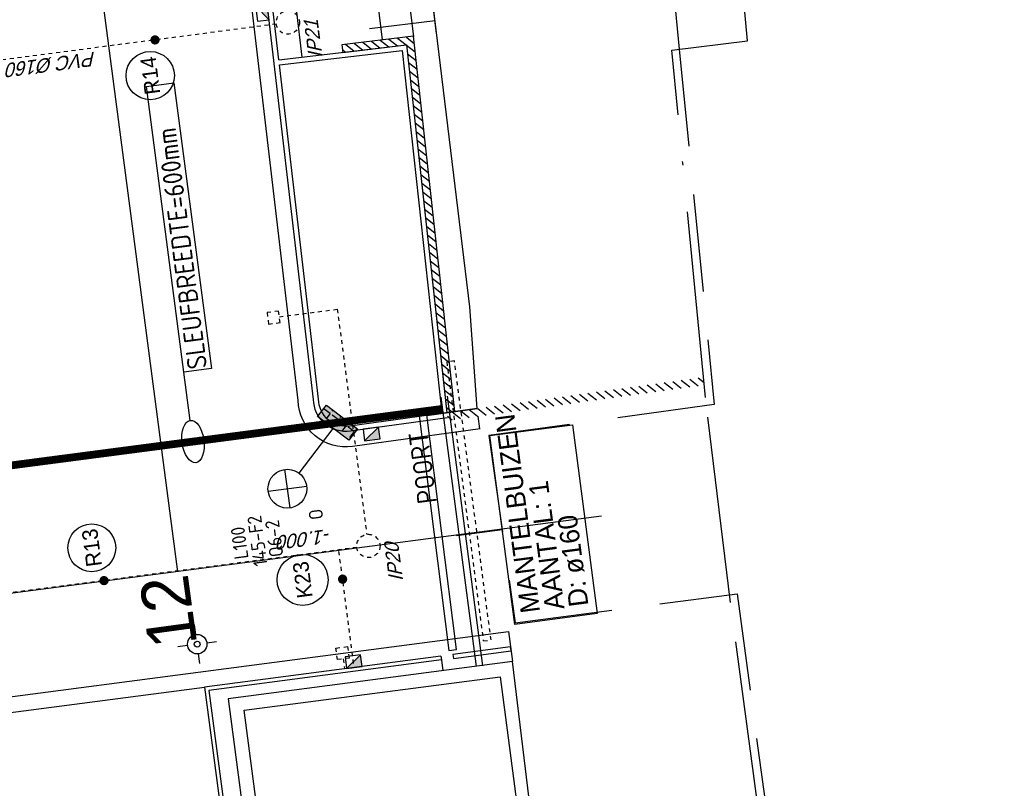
# Model space of a CAD drawing. Header units: metres. Extents: x 118052 to 118564, y 454784 to 455719.
# Tile 31 of 160: x 118278 to 118304, y 455204 to 455224. Entities that reach past the tile are written whole.
import ezdxf
from ezdxf.enums import TextEntityAlignment as Align

# ---------------------------------------------------------------- set-up
doc = ezdxf.new("R2010")
doc.units = ezdxf.units.M
doc.header["$LTSCALE"] = 0.5
for name, pattern in [('ACAD_ISO10W100', [18, 12, -3, 0, -3]), ('DASHED', [19.049999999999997, 12.7, -6.35]), ('DASHED2', [0.375, 0.25, -0.125]), ('Tauw_HIDDEN3', [2.8, 2, -0.8]), ('Tauw_L_Center2', [6.4990000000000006, 4, -0.833, 0.833, -0.833])]:
    doc.linetypes.add(name, pattern=pattern)
for name, color, linetype in [('_damwand', 1, 'Continuous'), ('_gebouwen', 7, 'Continuous'), ('_molgoot', 7, 'Continuous'), ('_ob10', 7, 'Continuous'), ('_straatkolk', 7, 'Continuous'), ('_tb13', 7, 'Continuous'), ('_verharding', 7, 'Continuous'), ('BHV plan', 7, 'Continuous'), ('BL00_WERKGRENS', 5, 'DASHED2'), ('EL6312--', 6, 'Continuous'), ('EL_N_A_EB00----REVISIE~-_-----', 1, 'Continuous'), ('GRAAFWERKZAAMHEDEN', 6, 'Continuous'), ('Grens', 1, 'ACAD_ISO10W100'), ('KABELLOOP', 6, 'Continuous'), ('Koningsstal VIEUWPORT', 254, 'Continuous'), ('M01', 6, 'Continuous'), ('OL24_TALUD', 252, 'Continuous'), ('ZU_N_-_AL999---LK_pvc125_sdr34__20_^200~M_-----', 7, 'Continuous'), ('ZU_N_-_AL999---LR_pvc160_sdr34__18_^200~-_-----', 7, 'Continuous'), ('ZU_N_-_AL999---LR_pvc160_sdr34__20_^200~M_-----', 7, 'Continuous'), ('ZU_N_-_AL999---LR_pvc200_sdr34__18_^200~N_-----', 7, 'Continuous'), ('ZU_N_-_AL999---LR_pvc200_sdr34__20_^200~M_-----', 7, 'Continuous'), ('ZU_N_-_AL999---SYM_HWAINSPECTIEPUT__18_^200~-_-----', 7, 'Continuous'), ('ZU_N_-_EL999---LK_pvc125_sdr34~H_-----', 2, 'Tauw_L_Center2'), ('ZU_N_-_EL999---LR_pvc160_sdr34~H_-----', 2, 'Tauw_L_Center2'), ('ZU_N_-_EL999---LR_pvc200_sdr34~H_-----', 2, 'Tauw_L_Center2'), ('ZU_N_-_EL999---SYM_HWAINSPECTIEPUT~-_002--', 2, 'Tauw_L_Center2'), ('ZU_N_-_EL999---SYM_STRAATKOLK~-_----c', 7, 'Tauw_L_Center2'), ('ZU_N_-_ML999---LK_pvc125_sdr34__20_^200~M_-----', 7, 'Continuous'), ('ZU_N_-_ML999---LR_pvc200_sdr34__20_^200~M_-----', 7, 'Continuous'), ('ZU_N_D_EVRH----POORT~-_009J-', 9, 'Tauw_HIDDEN3'), ('ZU_N_L_AV00----_Opsluitband_100x200__18_^200~-_-----', 253, 'Continuous')]:
    doc.layers.add(name, color=color, linetype=linetype)
doc.layers.add('_hekwerk', color=7, linetype='Continuous', lineweight=50)
doc.layers.add('K100', color=6, linetype='DASHED', lineweight=100)
doc.styles.add('BURO-018', font='Isocp.shx', dxfattribs={"height": 360})
doc.styles.add('BURO-025', font='Isocp.shx', dxfattribs={"height": 500})
doc.styles.add('TAUW-ISOCP', font='tcb_isocp.shx')
doc.styles.add('tcb_isocp', font='tcb_isocp.shx')
pattern_1 = [(141.6844038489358, (118285.5844273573, 455214.3319940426), (-0.0984238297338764, -0.1245564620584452), [])]

# ---------------------------------------------------------------- blocks, each defined once
blk = doc.blocks.new('*U9')
at = {"layer": '_straatkolk'}
blk.add_hatch(color=256, dxfattribs=at).paths.add_polyline_path([(0.1997073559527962, -0.1502915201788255), (0.1997073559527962, 0.1497084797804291), (-0.2002926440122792, -0.1502915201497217)])
blk.add_lwpolyline([(0.1997073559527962, -0.1502915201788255), (0.1997073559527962, 0.1497084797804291), (-0.2002926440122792, 0.1497084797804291), (-0.2002926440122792, -0.1502915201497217)], close=True, dxfattribs=at)
blk.add_lwpolyline([(-0.2002926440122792, -0.1502915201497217), (0.1997073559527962, 0.1497084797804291)], dxfattribs=at)
blk = doc.blocks.new('M01')
for points in [[(0, 0.5000000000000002), (0, 1)], [(-1, 0), (-0.5, 0)], [(0.5, 0), (1, 0)], [(0, -0.5000000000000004), (0, -1)]]:
    blk.add_lwpolyline(points)
for radius in [0.5, 0.15]:
    blk.add_circle((0, 0), radius)
blk = doc.blocks.new('E00525')
at = {"linetype": 'ByBlock'}
h = blk.add_hatch(dxfattribs=at)
h.set_pattern_fill('ANGLE', color=0, scale=0.18438609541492, style=0)
h.set_pattern_definition([(360, (-37.67331033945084, -34.01927211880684), (5.551115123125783e-17, 1.287936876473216), [0.9366813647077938, -0.3512555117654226]), (90, (-37.67331033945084, -34.01927211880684), (-1.287936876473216, 1.387778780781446e-16), [0.9366813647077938, -0.3512555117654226])])
edge = h.paths.add_edge_path()
edge.add_line((-2.522521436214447, 2.863310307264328), (2.522521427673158, 2.863310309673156))
edge.add_line((2.522521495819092, 2.863310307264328), (2.522521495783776, 1.000000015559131))
edge.add_line((2.522521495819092, 1.000000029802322), (-2.522521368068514, 1.000000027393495))
edge.add_line((-2.522521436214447, 1), (-2.522521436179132, 2.863310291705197))
h = blk.add_hatch(color=0, dxfattribs=at)
edge = h.paths.add_edge_path()
edge.add_line((-2.522521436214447, 2.863310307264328), (2.522521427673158, 2.863310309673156))
edge.add_line((2.522521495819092, 2.863310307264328), (2.522521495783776, 1.000000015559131))
edge.add_line((2.522521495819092, 1.000000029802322), (-2.522521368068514, 1.000000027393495))
edge.add_line((-2.522521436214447, 1), (-2.522521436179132, 2.863310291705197))
at = {"color": 0, "linetype": 'ByBlock'}
for p, q in [((-1.767766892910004, 14.38605433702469), (1.767767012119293, 10.85052046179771)), ((1.767766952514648, 14.38605433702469), (-1.767766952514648, 10.85052043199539)), ((5.960464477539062e-08, 10.0973382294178), (1.192092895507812e-07, 2.863310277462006))]:
    blk.add_line(p, q, dxfattribs=at)
blk.add_lwpolyline([(-2.522521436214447, 2.863310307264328), (2.522521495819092, 2.863310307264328), (2.522521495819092, 1.000000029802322), (-2.522521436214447, 1)], close=True, dxfattribs=at)
blk.add_circle((0, 12.61828738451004), 2.500000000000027, dxfattribs=at)
at = {"color": 0, "linetype": 'ByBlock', "style": 'BURO-018'}
for tag, p in [('E_GKAST', (5.960464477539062e-08, 20.61828738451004)), ('E_GROEP', (5.960464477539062e-08, 17.61828738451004)), ('E_SGROEP', (4.500000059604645, 17.61828738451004)), ('E_ARMCODE', (0, 12.61828738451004)), ('E_SLET', (4.500000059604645, 11.61828738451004))]:
    blk.add_attdef(tag, text='', height=1.8, dxfattribs=at).set_placement(p, align=Align.MIDDLE)
blk = doc.blocks.new('A$C051E189E')
at = {"layer": 'EL6312--'}
ref = blk.add_blockref('E00525', (12742.79491394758, -92159.91859996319), dxfattribs=dict(at, xscale=200, yscale=200, zscale=200, rotation=45.31206889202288))
ref.add_attrib('E_SGROEP', 'Q6-2', dxfattribs={"layer": '0', "color": 1, "linetype": 'ByBlock', "height": 360, "style": 'BURO-018'}).set_placement((9719.161192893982, -89880.66288164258), align=Align.MIDDLE)
ref.add_attrib('E_GKAST', 'L100', dxfattribs={"layer": '0', "color": 1, "linetype": 'ByBlock', "height": 360, "style": 'BURO-018'}).set_placement((9722.326311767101, -88979.99178874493), align=Align.MIDDLE)
ref.add_attrib('E_GROEP', '145-F2', dxfattribs={"layer": '0', "color": 1, "linetype": 'ByBlock', "height": 360, "style": 'BURO-018'}).set_placement((9715.825312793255, -89443.61111852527), align=Align.MIDDLE)
ref.add_attrib('E_SLET', 'O', dxfattribs={"layer": '0', "color": 1, "linetype": 'ByBlock', "height": 360, "style": 'BURO-018'}).set_placement((10196.95387291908, -91023.6606246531), align=Align.MIDDLE)
at = {"layer": 'K100', "color": 2, "style": 'BURO-025'}
blk.add_text('POORT', height=500, dxfattribs=at).set_placement((10097.83829933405, -94159.90334999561))
blk = doc.blocks.new('A$C6DFC50BF')
at = {"layer": 'GRAAFWERKZAAMHEDEN'}
for p, q in [((13017.18974155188, -88133.91456878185), (14270.83826082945, -88133.91456878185)), ((5772.434570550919, -94616.58284714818), (12772.43473500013, -94616.58284714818)), ((5772.434627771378, -94776.58284714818), (12772.43473494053, -94776.58284717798)), ((9175.02816605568, -95731.83696606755), (9175.028165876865, -94542.94922429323))]:
    blk.add_line(p, q, dxfattribs=at)
for points in [[(14270.83826082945, -88133.91456878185), (21694.02018880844, -88133.91456878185), (21694.02018880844, -88847.60564786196), (14270.83826082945, -88847.60564786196)], [(6721.595855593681, -95731.83696603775), (11628.46047639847, -95731.83696606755), (11628.46047633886, -97873.49270752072), (6721.595855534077, -97873.49270752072)]]:
    blk.add_lwpolyline(points, close=True, dxfattribs=at)
blk.add_ellipse((12467.74115282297, -88133.91456878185), major_axis=(549.4485887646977, 3.203271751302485e-09), ratio=0.5110715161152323, dxfattribs=at)
at = {"layer": 'KABELLOOP', "linetype": 'DASHED', "const_width": 200}
blk.add_lwpolyline([(12467.74115282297, -94597.11669272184), (12467.74115252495, -68829.90334999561), (16285.92845344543, -68836.26046454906)], dxfattribs=at)
at = {"layer": 'GRAAFWERKZAAMHEDEN', "color": 2, "style": 'BURO-025'}
blk.add_text('SLEUFBREEDTE=600mm', height=500, rotation=359.9837082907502, dxfattribs=at).set_placement((14304.87160933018, -88743.5701122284))
at = {"layer": 'GRAAFWERKZAAMHEDEN', "color": 2}
for s, p in [('MANTELBUIZEN', (6960.798111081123, -96423.63397589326)), ('AANTAL: 1', (6960.798111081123, -97056.7199448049)), ('D: ø160', (6960.798111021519, -97679.07813632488))]:
    blk.add_text(s, height=500, rotation=359.9837082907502, dxfattribs=at).set_placement(p)
blk = doc.blocks.new('Leidingen')
at = {"layer": 'ZU_N_-_AL999---LR_pvc160_sdr34__20_^200~M_-----', "flags": 128}
blk.add_lwpolyline([(-239377.8616077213, -28659.11885789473, 0, 0, 0), (-239262.0443851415, -28690.52540111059, 0, 91.82399999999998, 0), (-239270.8696576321, -28688.13222255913, 91.82399999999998, 169.728, 0), (-239295.9556678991, -28681.32956526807, 169.728, 221.712, 0), (-239333.5499384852, -28671.13500131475, 221.712, 240, 0), (-239377.8616077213, -28659.11885789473, 240, 221.712, 0), (-239422.1732772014, -28647.10271450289, 221.712, 169.728, 0), (-239459.7675475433, -28636.90815052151, 169.728, 91.82399999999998, 0), (-239484.8535579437, -28630.10549327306, 91.82399999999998, 0, 0), (-239493.6788302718, -28627.71231474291, 0, 0, 0), (-239377.8616077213, -28659.11885789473, 0, 0, 0), (-239672.1778250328, -28579.3081458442, 0, 0, 0)], format="xyseb", dxfattribs=at)
at = {"layer": 'ZU_N_-_AL999---LR_pvc160_sdr34__20_^200~M_-----'}
blk.add_circle((-240272.9721736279, -28416.38873493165), 622.4922359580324, dxfattribs=at)
at = {"layer": 'ZU_N_-_EL999---LK_pvc125_sdr34~H_-----'}
blk.add_lwpolyline([(-246864.3811520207, -30904.963668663), (-246864.381151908, -32408.97748887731), (-252714.3798938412, -32408.97748769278)], dxfattribs=at)
at = {"layer": 'ZU_N_-_EL999---LK_pvc125_sdr34~H_-----', "flags": 128}
blk.add_lwpolyline([(-255814.3811240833, -31390.78708231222), (-256064.3811240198, -31390.78708230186), (-256064.3811240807, -31640.7870823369), (-253014.3811246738, -31640.78708231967)], dxfattribs=at)
at = {"layer": 'ZU_N_-_EL999---LR_pvc160_sdr34~H_-----', "flags": 128}
blk.add_lwpolyline([(-239377.8616079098, -31805.58017804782), (-239377.8616076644, -3301.631572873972), (-240590.6117913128, -1201.086638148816), (-240590.6117911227, 798.9133618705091)], dxfattribs=at)
at = {"layer": 'ZU_N_-_EL999---LR_pvc200_sdr34~H_-----'}
for points in [[(-253014.3798937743, -32108.97748757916), (-253014.3369868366, 897.7337181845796)], [(-253014.3798937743, -32108.97748757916), (-253014.3798936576, -31640.78708231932)]]:
    blk.add_lwpolyline(points, dxfattribs=at)
at = {"layer": 'ZU_N_-_EL999---SYM_HWAINSPECTIEPUT~-_002--', "lineweight": -3}
for centre in [(-239377.8616077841, -32105.58017797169), (-253014.3798937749, -32408.97748760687)]:
    blk.add_circle(centre, 299.9999999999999, dxfattribs=at)
at = {"layer": 'ZU_N_-_EL999---SYM_STRAATKOLK~-_----c', "lineweight": -3}
for points in [[(-247014.381151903, -30904.96366869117), (-246714.3811519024, -30904.96366872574), (-246714.3811519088, -30604.96366863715), (-247014.3811520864, -30604.96366851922)], [(-255514.3811240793, -31540.78708236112), (-255814.3811240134, -31540.78708233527), (-255814.3811242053, -31240.78708234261), (-255514.3811239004, -31240.7870821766)]]:
    blk.add_lwpolyline(points, close=True, dxfattribs=at)
at = {"layer": 'ZU_N_-_ML999---LK_pvc125_sdr34__20_^200~M_-----', "flags": 128}
blk.add_lwpolyline([(-253777.0524751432, -31640.78708230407, 0, 0, 0), (-253790.7351598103, -31760.00446411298, 0, 91.82399999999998, 0), (-253789.6925392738, -31750.92009968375, 91.82399999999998, 169.728, 0), (-253786.7288697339, -31725.0976147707, 169.728, 221.712, 0), (-253782.2874703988, -31686.39965259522, 221.712, 240, 0), (-253777.0524751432, -31640.78708230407, 240, 221.712, 0), (-253771.8174800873, -31595.17451204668, 221.712, 169.728, 0), (-253767.3760805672, -31556.47654983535, 169.728, 91.82399999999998, 0), (-253764.412411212, -31530.65406489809, 91.82399999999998, 0, 0), (-253763.3697906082, -31521.56970035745, 0, 0, 0), (-253777.0524751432, -31640.78708230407, 0, 0, 0), (-253734.6439332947, -31271.2809900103, 0, 0, 0)], format="xyseb", dxfattribs=at)
at = {"layer": 'ZU_N_-_ML999---LK_pvc125_sdr34__20_^200~M_-----'}
blk.add_circle((-253659.7435634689, -30618.67324399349), 656.8918751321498, dxfattribs=at)
at = {"layer": 'ZU_N_-_ML999---LR_pvc200_sdr34__20_^200~M_-----', "flags": 128}
blk.add_lwpolyline([(-253014.3811244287, -25546.72367116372, 0, 0, 0), (-253131.3199787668, -25573.65514621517, 0, 91.82399999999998, 0), (-253122.4092380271, -25571.60296781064, 91.82399999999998, 169.728, 0), (-253097.0802821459, -25565.76961028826, 169.728, 221.712, 0), (-253059.1219300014, -25557.02765356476, 221.712, 240, 0), (-253014.3811244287, -25546.72367116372, 240, 221.712, 0), (-252969.6403186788, -25536.41968878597, 221.712, 169.728, 0), (-252931.681966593, -25527.6777319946, 169.728, 91.82399999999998, 0), (-252906.3530108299, -25521.84437445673, 91.82399999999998, 0, 0), (-252897.4422700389, -25519.79219611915, 0, 0, 0), (-253014.3811244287, -25546.72367116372, 0, 0, 0), (-252736.2918108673, -25482.6786155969, 0, 0, 0)], format="xyseb", dxfattribs=at)
at = {"layer": 'ZU_N_-_ML999---LR_pvc200_sdr34__20_^200~M_-----'}
blk.add_circle((-252136.0833386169, -25344.44825911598), 615.9203207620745, dxfattribs=at)
at = {"layer": 'ZU_N_D_EVRH----POORT~-_009J-', "flags": 128}
blk.add_lwpolyline([(-253215.0173200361, -34871.52727941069, 0, 144, 0), (-252927.0173200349, -34871.52727937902, 0, 0, 0), (-251367.4615552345, -34871.52727937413, 0, 0, 0)], format="xyseb", dxfattribs=at)
at = {"layer": 'ZU_N_D_EVRH----POORT~-_009J-'}
blk.add_lwpolyline([(-255821.6008021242, -35031.32717773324), (-255824.2627307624, -35225.20009440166), (-248576.95664559, -35225.20009442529), (-248576.9566455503, -35025.20009443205), (-255824.262730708, -35025.20009441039)], dxfattribs=at)
at = {"layer": 'ZU_N_L_AV00----_Opsluitband_100x200__18_^200~-_-----', "flags": 128}
blk.add_lwpolyline([(-241764.3811080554, -33366.93289560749, 0, 95.99999999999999, 0), (-241430.5210180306, -33366.93289557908, 0, 0, 0), (-237989.8198230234, -33366.93289555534, 0, 0, 0)], format="xyseb", dxfattribs=at)
at = {"layer": 'EL_N_A_EB00----REVISIE~-_-----'}
for name in ['A$C051E189E', 'A$C6DFC50BF']:
    blk.add_blockref(name, (-262229.9305388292, 59850.06411849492), dxfattribs=at)
at = {"layer": 'M01'}
ref = blk.add_blockref('M01', (-254949.9846067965, -27712.76698888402), dxfattribs=dict(at, xscale=499.99999999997, yscale=499.99999999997, zscale=499.99999999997, rotation=0.280337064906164))
ref.add_attrib('TAG', '12', (-254949.9846067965, -27712.76698888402), dxfattribs={"layer": '0', "color": 81, "height": 1250, "rotation": 0.280337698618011})
at = {"layer": 'ZU_N_-_AL999---LK_pvc125_sdr34__20_^200~M_-----', "style": 'tcb_isocp'}
blk.add_text('K23', height=399.9999999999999, dxfattribs=at).set_placement((-253659.7435634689, -30618.67324399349), align=Align.MIDDLE)
at = {"layer": 'ZU_N_-_AL999---LR_pvc160_sdr34__18_^200~-_-----', "style": 'TAUW-ISOCP', "oblique": 20.00023775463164}
blk.add_text('PVC %%129160', height=359.9999999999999, rotation=90, dxfattribs=at).set_placement((-239476.4363695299, -27097.83599168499))
at = {"layer": 'ZU_N_-_AL999---LR_pvc160_sdr34__20_^200~M_-----', "style": 'TAUW-ISOCP'}
blk.add_text('R14', height=399.9999999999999, dxfattribs=at).set_placement((-240272.9721736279, -28416.38873493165), align=Align.MIDDLE)
at = {"layer": 'ZU_N_-_AL999---LR_pvc200_sdr34__18_^200~N_-----', "style": 'tcb_isocp', "oblique": 20.00023775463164}
blk.add_text('-1.000', height=359.9999999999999, rotation=90, dxfattribs=at).set_placement((-252447.9007913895, -31498.87730462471))
at = {"layer": 'ZU_N_-_AL999---LR_pvc200_sdr34__20_^200~M_-----', "style": 'tcb_isocp'}
blk.add_text('R13', height=399.9999999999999, dxfattribs=at).set_placement((-252136.0833386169, -25344.44825911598), align=Align.MIDDLE)
at = {"layer": 'ZU_N_-_AL999---SYM_HWAINSPECTIEPUT__18_^200~-_-----', "style": 'tcb_isocp', "oblique": 20.00023775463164}
for s, p in [('IP21', (-240385.3754318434, -32877.94057908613)), ('IP20', (-254021.89371776, -33181.33788867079))]:
    blk.add_text(s, height=359.9999999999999, rotation=359.9836860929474, dxfattribs=at).set_placement(p)

msp = doc.modelspace()

# ---------------------------------------------------------------- hatches: boundary and pattern name
at = {"layer": '_damwand'}
h = msp.add_hatch(dxfattribs=at)
h.set_pattern_fill('ANSI31', color=42, scale=0.05, style=0)
h.set_pattern_definition(pattern_1)
h.paths.add_polyline_path([(118289.6074256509, 455214.0461265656), (118288.5478053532, 455223.6889758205), (118286.7084744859, 455223.4734116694), (118286.7317545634, 455223.2747711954), (118288.371006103, 455223.4668866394), (118289.4092396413, 455214.0186630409)])
h = msp.add_hatch(dxfattribs=at)
h.set_pattern_fill('ANSI31', color=0, scale=0.05, style=0)
h.set_pattern_definition(pattern_1)
h.paths.add_polyline_path([(118289.4093421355, 455214.0177303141), (118289.4325181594, 455213.8199776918), (118296.0186890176, 455214.7322225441), (118295.9992839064, 455214.9318750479)])

# ---------------------------------------------------------------- linework, layer by layer
msp.add_lwpolyline([(118289.6524060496, 455207.93219999), (118288.8825346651, 455214.0277997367), (118288.6839034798, 455214.0045207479), (118289.454, 455207.9069999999)], close=True)
for points in [[(118290.2549051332, 455213.6007861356), (118290.2084334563, 455213.9274490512)], [(118289.2540164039, 455207.7641404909), (118289.2670168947, 455207.6649891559)]]:
    msp.add_lwpolyline(points)
at = {"layer": '_damwand', "color": 0}
msp.add_lwpolyline([(118289.6074256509, 455214.0461265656), (118288.5478053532, 455223.6889758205), (118286.7084744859, 455223.4734116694), (118286.7317545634, 455223.2747711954), (118288.371006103, 455223.4668866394), (118289.4092396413, 455214.0186630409)], close=True, dxfattribs=at)
at = {"layer": '_gebouwen'}
for points in [[(118287.7530879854, 455223.5958372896), (118283.1218223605, 455261.6615517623), (118274.4610054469, 455310.5292926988), (118272.7343820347, 455321.2090346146), (118273.6370519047, 455320.6382391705), (118275.249785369, 455310.662944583), (118283.9133406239, 455261.7797528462), (118288.5492035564, 455223.6762517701)], [(118289.2670168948, 455207.664989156), (118289.3033004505, 455207.3882639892)]]:
    msp.add_lwpolyline(points, dxfattribs=at)
msp.add_lwpolyline([(118284.9143583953, 455200.9498320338), (118284.204793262, 455206.3737131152), (118290.7730435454, 455207.2329873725), (118291.4826086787, 455201.8091062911)], close=True, dxfattribs=at)
at = {"layer": '_hekwerk', "lineweight": -2}
for points in [[(118288.8920056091, 455213.9469875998), (118290.185142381, 455214.1261833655), (118289.997, 455216.7370000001), (118288.305, 455230.7006666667), (118284.5041338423, 455261.8844589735), (118275.8405785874, 455310.7676507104), (118274.2278451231, 455320.7429452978)], [(118283.7905754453, 455206.6654483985), (118285.0038255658, 455197.4123078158), (118292.2163301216, 455198.3579945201), (118291.0929473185, 455207.6229182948), (118283.7905754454, 455206.6654483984)]]:
    msp.add_lwpolyline(points, dxfattribs=at)
at = {"layer": '_molgoot'}
for points in [[(118290.2578916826, 455213.6011999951), (118286.9866646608, 455213.1478913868, -0.4480398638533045), (118285.5844273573, 455214.3319940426), (118283.5530501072, 455231.6650007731), (118281.7426306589, 455247.1126545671), (118276.9416799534, 455246.4905553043, -0.4203679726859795), (118268.3866900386, 455252.1101477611), (118267.1442088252, 455262.3643722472), (118266.3231682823, 455268.4902365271), (118262.308434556, 455267.9917469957), (118263.2983468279, 455260.4293941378), (118266.8844138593, 455232.2345963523), (118266.4812943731, 455232.1818279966)], [(118245.5227383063, 455234.5880861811), (118248.0496118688, 455215.1220599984), (118251.2814921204, 455190.1629847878), (118252.987666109, 455177.3410420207, -0.4138194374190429), (118246.552482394, 455168.9186310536), (118231.8032551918, 455166.9357948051, -0.2037156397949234), (118226.2446571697, 455168.790060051), (118222.6366525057, 455168.3169869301), (118221.9613711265, 455173.4671809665), (118217.6869617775, 455172.886067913), (118216.4110321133, 455171.669084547), (118213.8899606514, 455169.3932578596), (118214.8311837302, 455161.8896223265), (118285.3934837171, 455171.1414995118), (118284.9280067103, 455174.6027260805), (118267.4102079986, 455172.3058347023), (118263.9329451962, 455171.8383632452, -0.4158503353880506), (118257.7114081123, 455176.6129236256), (118257.7114081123, 455176.6129236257), (118255.4027097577, 455194.2605006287, -0.4298859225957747), (118263.9413493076, 455204.8486265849), (118263.9413493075, 455204.8486265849), (118290.9896435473, 455208.3951355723), (118291.0929473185, 455207.6229182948)]]:
    msp.add_lwpolyline(points, format="xyb", dxfattribs=at)
at = {"layer": '_ob10'}
msp.add_lwpolyline([(118291.0427326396, 455207.9982835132), (118289.559106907, 455207.8040768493), (118289.5720861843, 455207.7049227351), (118291.0559921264, 455207.8991660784)], close=True, dxfattribs=at)
for points in [[(118289.2540164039, 455207.764140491), (118283.1847386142, 455206.9683510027), (118284.4976999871, 455196.980497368), (118284.7950878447, 455197.0194901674), (118286.9849657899, 455180.3925617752), (118269.7599262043, 455178.0768856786), (118270.4283316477, 455173.1049855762)], [(118289.2670168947, 455207.664989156), (118283.2969172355, 455206.8822036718), (118284.583824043, 455197.0926456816), (118284.8812386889, 455197.1316419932), (118287.097141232, 455180.3067426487), (118269.8723584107, 455177.9911010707), (118270.5274400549, 455173.1183093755)]]:
    msp.add_lwpolyline(points, dxfattribs=at)
at = {"layer": '_tb13'}
for points in [[(118285.0925030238, 455223.0826557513), (118284.0794473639, 455231.7266929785), (118282.2065787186, 455247.7072031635), (118276.8505693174, 455247.0131803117, -0.4205144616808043), (118268.9104644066, 455252.1935204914), (118267.6699571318, 455262.4314540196), (118266.7787453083, 455269.0808731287), (118261.713670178, 455268.4519679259), (118262.7727352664, 455260.361327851), (118263.7724641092, 455252.7239821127)], [(118289.4243683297, 455213.8895172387), (118286.931, 455213.544, -0.4541330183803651), (118285.984, 455214.359), (118283.9503310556, 455231.7115609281), (118282.0927801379, 455247.561370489), (118276.873, 455246.885, -0.4204769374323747), (118268.782, 455252.173), (118267.541, 455262.415), (118266.667, 455268.936), (118261.8595557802, 455268.3390835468), (118262.9016356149, 455260.3782009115), (118263.902, 455252.736)], [(118290.185142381, 455214.1261833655), (118286.912870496, 455213.6727299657, -0.4571792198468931), (118286.1139775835, 455214.3667830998), (118285.1076350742, 455222.9535394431)]]:
    msp.add_lwpolyline(points, format="xyb", dxfattribs=at)
for points in [[(118285.0925030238, 455223.0826557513), (118288.371006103, 455223.4668866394), (118289.4093421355, 455214.0177303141)], [(118285.1076350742, 455222.9535394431), (118285.1076350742, 455222.9535394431), (118288.2560865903, 455223.3225286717), (118289.280119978, 455214.0035305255), (118289.280119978, 455214.0035305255)]]:
    msp.add_lwpolyline(points, dxfattribs=at)
at = {"layer": '_verharding'}
msp.add_lwpolyline([(118263.9933512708, 455204.4520212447), (118283.1847386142, 455206.9683510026)], dxfattribs=at)
at = {"layer": 'BHV plan', "color": 2, "linetype": 'Continuous'}
for p, q in [((118279.9811070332, 455229.0658212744), (118282.4898394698, 455209.9323767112)), ((118293.3728864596, 455211.3593363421), (118251.6984850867, 455205.8950864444))]:
    msp.add_line(p, q, dxfattribs=at)
at = {"layer": 'BL00_WERKGRENS', "color": 0, "ltscale": 20}
msp.add_lwpolyline([(118294.1167979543, 455236.3675521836), (118295.374342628, 455223.3554798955), (118295.374342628, 455223.3554798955), (118295.374342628, 455223.3554798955), (118295.374342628, 455223.3554798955), (118296.272865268, 455214.2313580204), (118296.272865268, 455214.2313580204), (118290.4809642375, 455213.4302010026), (118291.1600089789, 455208.6191423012), (118296.8598885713, 455209.3652475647), (118296.8598885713, 455209.3652475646), (118297.6627743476, 455203.4017529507), (118297.931544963, 455201.4120104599), (118298.9799472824, 455193.652222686), (118301.7757271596, 455161.4033668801), (118218.1659334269, 455150.483724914), (118200.2789749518, 455149.8250212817), (118175.3548482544, 455151.7550171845), (118174.266494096, 455158.784120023), (118166.0410136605, 455211.9202272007), (118154.6526086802, 455285.48623399)], dxfattribs=at)
at = {"layer": 'Grens', "color": 0, "ltscale": 0.8}
msp.add_lwpolyline([(118151.6103829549, 455337.106153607), (118154.8516452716, 455285.507846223), (118175.8426177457, 455149.9118583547), (118200.2424938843, 455148.0224577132), (118218.3161477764, 455148.6880365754), (118255.0595494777, 455153.494896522), (118260.0584249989, 455154.2094949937), (118295.0160195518, 455158.7827313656), (118303.7197331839, 455159.820159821), (118300.7695033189, 455193.850570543), (118299.4522551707, 455203.6356058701), (118297.464575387, 455203.3749728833), (118296.6855247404, 455209.1407174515), (118296.0505980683, 455214.4039213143), (118295.1828601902, 455223.3317774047), (118297.1292498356, 455223.5727095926), (118295.9054681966, 455236.5713895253), (118293.3201318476, 455256.3335737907), (118287.8532447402, 455288.5254538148), (118283.1974377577, 455313.6693708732), (118281.4874115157, 455316.0750029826), (118280.1972293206, 455323.4057878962), (118280.1972293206, 455323.4057878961), (118279.496971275, 455328.3973954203)], dxfattribs=at)
at = {"layer": 'OL24_TALUD'}
for points in [[(118289.1427052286, 455223.7586963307), (118289.1427052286, 455223.7586963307), (118285.4047744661, 455254.4818326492), (118280.5685959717, 455253.8477242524)], [(118285.6883098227, 455223.1524825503), (118284.6753687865, 455231.796533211), (118282.8020214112, 455247.7811282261), (118282.5364793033, 455249.8063482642), (118278.5576155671, 455249.2846489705)], [(118289.1034149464, 455224.0833792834), (118287.4158589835, 455223.878062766)]]:
    msp.add_lwpolyline(points, dxfattribs=at)

# ---------------------------------------------------------------- block references
at = {"layer": '_molgoot'}
for p, rotation in [((118284.6682362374, 455224.2948595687), 97.45761760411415), ((118287.4723306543, 455213.4678776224), 7.457617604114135), ((118287.0119003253, 455207.6217373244), 7.457617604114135)]:
    msp.add_blockref('*U9', p, dxfattribs=dict(at, rotation=rotation))
at = {"layer": 'Koningsstal VIEUWPORT', "color": 6, "xscale": 0.0009975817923, "yscale": 0.0009975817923, "zscale": 0.0009975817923, "rotation": 97.46987594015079}
msp.add_blockref('Leidingen', (118222.5204054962, 455456.6506997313), dxfattribs=at)

doc.saveas('drawing.dxf')
